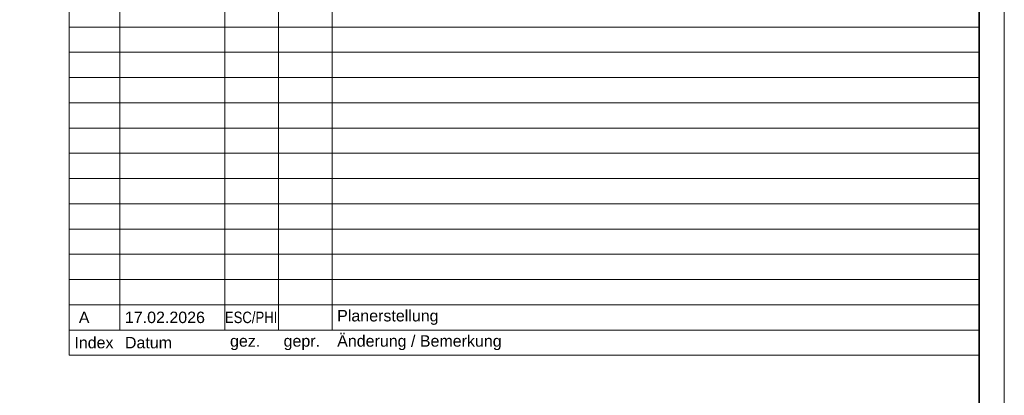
# Model space of a CAD drawing. Extents: x -620 to 3480, y 62 to 1102.
# Tile 43 of 256: x 106 to 300, y 361 to 436. Entities that reach past the tile are written whole.
import ezdxf

# ---------------------------------------------------------------- set-up
doc = ezdxf.new("R2010")
doc.units = 0
for name, color, linetype, lineweight in [('iwb_Plankopf Linie', 7, 'Continuous', 13), ('iwb_Plankopf Rahmen', 7, 'Continuous', 35), ('iwb_Plankopf Text', 7, 'Continuous', 18)]:
    doc.layers.add(name, color=color, linetype=linetype, lineweight=lineweight)
doc.styles.add('Arial Narrow', font='ARIALN.TTF')
doc.styles.add('Plankopf', font='arial.ttf')
doc.styles.get("Standard").update_dxf_attribs({"font": 'ARIALN.TTF'})

msp = doc.modelspace()

# ---------------------------------------------------------------- linework, layer by layer
at = {"layer": 'iwb_Plankopf Linie', "ltscale": 0.13}
for p, q in [((115.35, 369.32), (115.35, 449.32)), ((125.35, 374.32), (125.35, 449.32)), ((146.15, 374.32), (146.15, 449.32)), ((156.75, 374.32), (156.75, 449.32)), ((167.35, 374.32), (167.35, 449.32)), ((295.35, 449.32), (295.35, 369.32)), ((295.35, 434.32), (115.35, 434.32)), ((295.35, 429.32), (115.35, 429.32)), ((295.35, 424.32), (115.35, 424.32)), ((295.35, 419.32), (115.35, 419.32)), ((295.35, 414.32), (115.35, 414.32)), ((295.35, 409.32), (115.35, 409.32)), ((295.35, 404.32), (115.35, 404.32)), ((295.35, 399.32), (115.35, 399.32)), ((295.35, 394.32), (115.35, 394.32)), ((295.35, 389.32), (115.35, 389.32)), ((295.35, 384.32), (115.35, 384.32)), ((295.35, 379.32), (115.35, 379.32)), ((295.35, 374.32), (115.35, 374.32)), ((295.35, 369.32), (115.35, 369.32))]:
    msp.add_line(p, q, dxfattribs=at)
at = {"layer": 'iwb_Plankopf Rahmen', "color": 8, "lineweight": 13, "ltscale": 0.13, "true_color": 0x808080}
msp.add_lwpolyline([(300.35, 62.43), (-619.65, 62.43), (-619.65, 1102.43), (300.35, 1102.43), (300.35, 62.43)], close=True, dxfattribs=at)
at = {"layer": 'iwb_Plankopf Rahmen', "ltscale": 0.35}
msp.add_lwpolyline([(-599.65, 67.43), (-599.65, 1097.43), (295.35, 1097.43), (295.35, 67.43), (-599.65, 67.43)], close=True, dxfattribs=at)

# ---------------------------------------------------------------- texts
at = {"layer": 'iwb_Plankopf Text', "ltscale": 0.18, "insert": (296.89, 74.51), "char_height": 1.4, "attachment_point": 1, "rotation": 90, "line_spacing_factor": 1.002}
msp.add_mtext('{\\fArial Narrow;\\\\srvnovamd01\\Nova_MD\\TGA\\60202 Pro Potsdam\\04 NB GES Krampnitz\\09 NOVA\\60202-04_AP_NB GES Krampnitz\\TGA\\Elektro\\Leerrohrplanung\\E_Leerrohr_2OG.n4m006KRA_ELT_5_LR_02_001_P_A}', dxfattribs=at)
at = {"layer": 'iwb_Plankopf Text', "ltscale": 0.18, "attachment_point": 4, "line_spacing_factor": 0.970891}
for s, insert, char_height, width, style in [(' A', (116.35, 376.82), 2.265, 7.9947, 'Plankopf'), ('17.02.2026', (126.35, 376.82), 2.265, 19.9968, 'Plankopf'), ('ESC/PHI', (146.13, 376.82), 2.265, 7.9947, 'Arial Narrow'), ('Planerstellung', (168.35, 376.82), 2.2655, 125.9917, 'Plankopf'), ('Index', (116.35, 371.82), 2.265, 8, 'Plankopf'), ('Datum', (126.35, 371.82), 2.265, 20, 'Plankopf'), ('gez.', (147.15, 371.82), 2.265, 8, 'Plankopf'), ('gepr.', (157.75, 371.82), 2.265, 8, 'Plankopf'), ('Änderung / Bemerkung', (168.35, 371.82), 2.2655, 126, 'Plankopf')]:
    msp.add_mtext(s, dxfattribs=dict(at, insert=insert, char_height=char_height, width=width, style=style))

doc.saveas('drawing.dxf')
